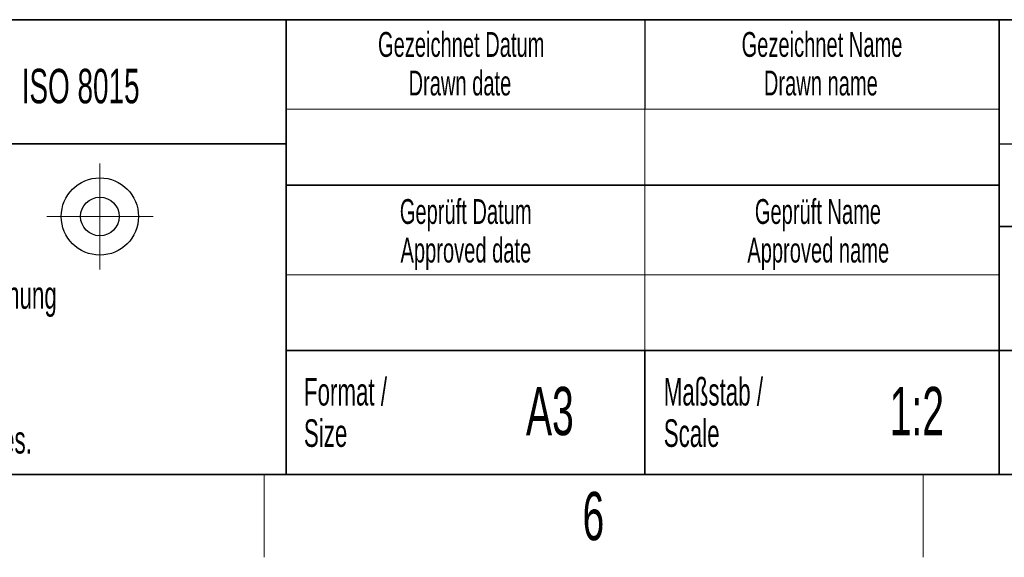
# Model space of a CAD drawing. Header units: millimetres. Extents: x 5 to 418, y 2 to 292.
# Tile 19 of 39: x 247 to 318, y 6 to 45. Entities that reach past the tile are written whole.
import ezdxf

# ---------------------------------------------------------------- set-up
doc = ezdxf.new("R2010")
doc.units = ezdxf.units.MM
doc.layers.add('SLD-0', color=7, linetype='Continuous')
doc.styles.add('SLDTEXTSTYLE0', font='TXT', dxfattribs={"width": 0.605})

# ---------------------------------------------------------------- blocks, each defined once
blk = doc.blocks.new('SW_NOTE_0_4')
at = {"layer": 'SLD-0', "color": 0, "char_height": 1.8, "attachment_point": 2, "style": 'SLDTEXTSTYLE0'}
for s, insert in [('Gezeichnet Name', (9.703, 2.32)), ('Drawn name', (9.619, -0.48))]:
    blk.add_mtext(s, dxfattribs=dict(at, insert=insert))
blk = doc.blocks.new('SW_NOTE_0_5')
at = {"layer": 'SLD-0', "color": 0, "char_height": 1.8, "attachment_point": 2, "style": 'SLDTEXTSTYLE0'}
for s, insert in [('Gezeichnet Datum', (10.041, 2.32)), ('Drawn date', (9.945, -0.48))]:
    blk.add_mtext(s, dxfattribs=dict(at, insert=insert))
blk = doc.blocks.new('SW_NOTE_0_6')
at = {"layer": 'SLD-0', "color": 0, "char_height": 2, "attachment_point": 1, "style": 'SLDTEXTSTYLE0'}
for s, insert in [('Maßstab /', (0, 2.578)), ('Scale', (0, -0.422))]:
    blk.add_mtext(s, dxfattribs=dict(at, insert=insert))
blk = doc.blocks.new('SW_NOTE_0_7')
at = {"layer": 'SLD-0', "color": 0, "char_height": 1.8, "attachment_point": 2, "style": 'SLDTEXTSTYLE0'}
for s, insert in [('Geprüft Datum', (7.959, 2.32)), ('Approved date', (7.972, -0.48))]:
    blk.add_mtext(s, dxfattribs=dict(at, insert=insert))
blk = doc.blocks.new('SW_NOTE_0_8')
at = {"layer": 'SLD-0', "color": 0, "char_height": 2, "attachment_point": 1, "style": 'SLDTEXTSTYLE0'}
for s, insert in [('Format /', (0, 2.578)), ('Size', (0, -0.422))]:
    blk.add_mtext(s, dxfattribs=dict(at, insert=insert))
blk = doc.blocks.new('SW_NOTE_0_9')
at = {"layer": 'SLD-0', "color": 0, "char_height": 2, "attachment_point": 1, "style": 'SLDTEXTSTYLE0'}
for s, insert in [('Keine Maße aus der Zeichnung', (0, 2.578)), ('abnehmen. / Do not scale.', (0, -0.922)), ('Alle Maße in Millimeter. /', (0, -4.422)), ('All dimensions in millimetres.', (0, -7.922))]:
    blk.add_mtext(s, dxfattribs=dict(at, insert=insert))
blk = doc.blocks.new('SW_NOTE_0_14')
at = {"layer": 'SLD-0', "color": 0, "char_height": 1.8, "attachment_point": 2, "style": 'SLDTEXTSTYLE0'}
for s, insert in [('Geprüft Name', (7.622, 2.32)), ('Approved name', (7.646, -0.48))]:
    blk.add_mtext(s, dxfattribs=dict(at, insert=insert))

msp = doc.modelspace()

# ---------------------------------------------------------------- linework, layer by layer
at = {"layer": 'SLD-0', "lineweight": 35}
for p, q in [((225.6167, 45), (266.3305, 45)), ((266.3305, 12), (266.3305, 45)), ((266.3305, 45), (266.3305, 12)), ((318, 45), (266.3305, 45)), ((318, 45), (318, 12)), ((318, 45), (318, 40.1053)), ((318, 45), (408, 45)), ((318, 45), (318, 12)), ((225.6167, 36), (266.3305, 36)), ((266.3305, 33), (318, 33)), ((408, 30), (318, 30)), ((266.3305, 21), (318, 21)), ((292.3305, 21), (292.3305, 12)), ((318, 21), (390, 21)), ((26, 12), (408, 12)), ((225.6167, 12), (266.3305, 12)), ((266.3305, 12), (318, 12)), ((408, 12), (318, 12))]:
    msp.add_line(p, q, dxfattribs=at)
at = {"layer": 'SLD-0'}
for p, q in [((292.3305, 45), (292.3305, 38.5)), ((318, 36), (408, 36))]:
    msp.add_line(p, q, dxfattribs=at)
at = {"layer": 'SLD-0', "lineweight": 18}
for p, q in [((266.3305, 38.5), (318, 38.5)), ((292.3305, 38.5), (292.3305, 33)), ((252.8396, 34.5746), (252.8396, 26.8746)), ((292.3305, 33), (292.3305, 26.5)), ((248.9896, 30.7246), (256.6896, 30.7246)), ((266.3305, 26.5), (318, 26.5)), ((292.3305, 26.5), (292.3305, 21)), ((264.75, 6), (264.75, 12)), ((312.5, 6), (312.5, 12))]:
    msp.add_line(p, q, dxfattribs=at)
at = {"layer": 'SLD-0', "lineweight": 25}
for radius in [2.8, 1.4]:
    msp.add_circle((252.8396, 30.7246), radius, dxfattribs=at)

# ---------------------------------------------------------------- block references
at = {"layer": 'SLD-0'}
for name, p in [('SW_NOTE_0_5', (268.9848, 41.7836)), ('SW_NOTE_0_4', (295.4677, 41.7836)), ('SW_NOTE_0_7', (271.39, 29.6648)), ('SW_NOTE_0_14', (297.2543, 29.6648)), ('SW_NOTE_0_9', (227.1404, 23.4526)), ('SW_NOTE_0_8', (267.6251, 16.4335)), ('SW_NOTE_0_6', (293.7029, 16.4335))]:
    msp.add_blockref(name, p, dxfattribs=at)

# ---------------------------------------------------------------- texts
at = {"layer": 'SLD-0', "style": 'SLDTEXTSTYLE0'}
for s, insert, char_height, attachment_point in [('ISO 8015', (247.1716, 41.4342), 2.5, 1), ('A3', (285.4515, 18.3609), 3.5, 2), ('1:2', (312.0464, 18.3609), 3.5, 2), ('6', (288.6027, 10.743), 3.5, 2)]:
    msp.add_mtext(s, dxfattribs=dict(at, insert=insert, char_height=char_height, attachment_point=attachment_point))

doc.saveas('drawing.dxf')
